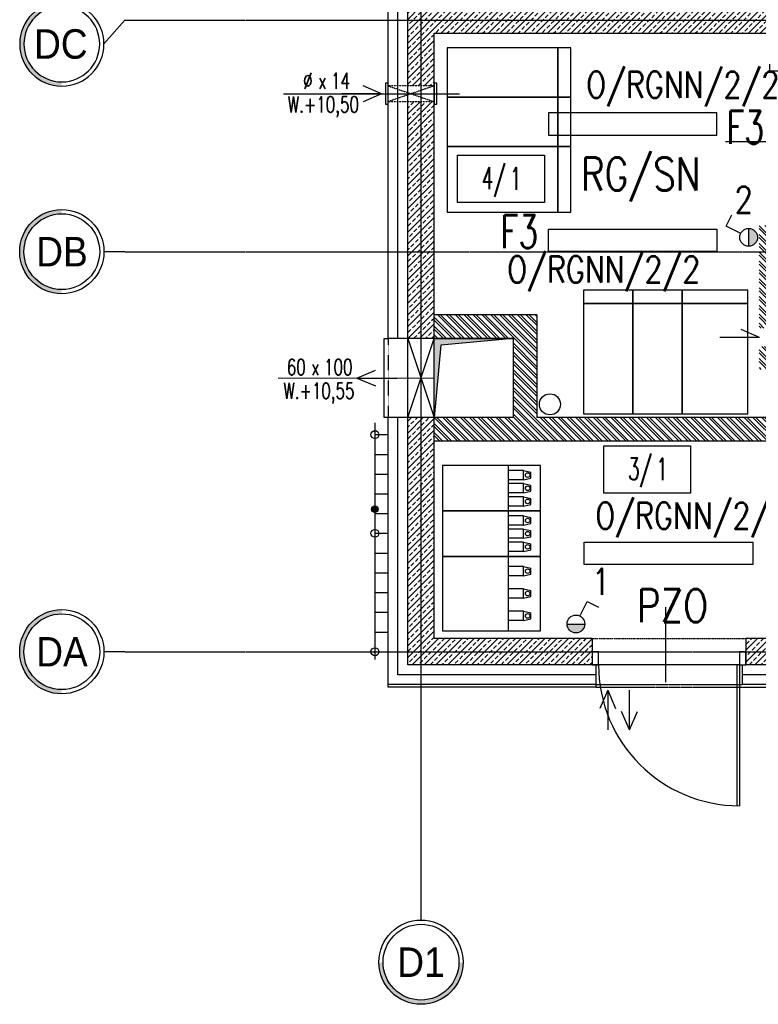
# Model space of a CAD drawing. Header units: inches. Extents: x 788 to 26783, y -4103 to 21.
# Tile 1 of 101: x 788 to 1349, y -4103 to -3355. Entities that reach past the tile are written whole.
import ezdxf
from ezdxf.enums import TextEntityAlignment as Align

# ---------------------------------------------------------------- set-up
doc = ezdxf.new("R2010")
doc.units = ezdxf.units.IN
doc.header["$MEASUREMENT"] = 0
for name, pattern in [('CENTER', [2, 1.25, -0.25, 0.25, -0.25]), ('DASHDOT', [1, 0.5, -0.25, 0, -0.25]), ('DASHED', [0.75, 0.5, -0.25]), ('DASHED2', [0.375, 0.25, -0.125])]:
    doc.linetypes.add(name, pattern=pattern)
for name, color, linetype in [('Drz---drzwi', 5, 'Continuous'), ('E-90', 6, 'Continuous'), ('E35', 6, 'Continuous'), ('E50', 3, 'Continuous'), ('Fas-metal-widok', 8, 'Continuous'), ('Ins-went', 141, 'Continuous'), ('Opis-pom', 6, 'Continuous'), ('Opis-wykonczen', 2, 'Continuous'), ('Opis_pom_ramka', 6, 'Continuous'), ('Os-osie glowne', 1, 'CENTER'), ('Os-osie-opis', 2, 'Continuous'), ('Sc-beton', 7, 'Continuous'), ('Sc-beton-hatch', 86, 'Continuous'), ('Sc-cegla pustak', 42, 'Continuous'), ('Sc-cegla pustak-hatch', 8, 'Continuous'), ('Sc-izolacja term-styropian', 151, 'STYROPIAN-KA'), ('Sc-nadproza kon', 5, 'DASHED2'), ('W-idok', 8, 'Continuous'), ('W-idok nad', 5, 'DASHED2'), ('W-otwor-strop', 1, 'Continuous'), ('W-przebicia-ściany', 223, 'Continuous')]:
    doc.layers.add(name, color=color, linetype=linetype)
doc.styles.add('dwg_opis duży', font='ARIAL.TTF', dxfattribs={"width": 0.9})
doc.styles.add('KA wymiar', font='romans.shx', dxfattribs={"width": 0.6})
doc.styles.add('ROMANS', font='romans', dxfattribs={"width": 0.85})
doc.linetypes.add('BATTING', pattern='A,0.0001,-0.1,[134,ltypeshp.shx,S=0.1,R=0,X=-0.1,Y=0],-0.2,[134,ltypeshp.shx,S=0.1,R=180,X=0.1,Y=0],-0.1', length=0.4001)
doc.linetypes.add('STYROPIAN-KA', pattern='A,0.0001,-0.1,[135,ltypeshp.shx,S=0.1,R=0,X=-0.1,Y=0],0,[135,ltypeshp.shx,S=0.1,R=180,X=0.1,Y=0],-0.1', length=0.2001)
pattern_1 = [(45, (-49840.571, 59645.477), (-4.49012806, 4.49012806), []), (45, (-49836.081, 59645.477), (-4.49012806, 4.49012806), [3.175, -1.5875])]

# ---------------------------------------------------------------- blocks, each defined once
blk = doc.blocks.new('_opis_osi_liczbowy')
blk.add_hatch(color=256).paths.add_polyline_path([(32, 32), (32, 28.8, -1), (32, -28.8), (32, -32, 1)])
for radius in [32, 28.8]:
    blk.add_circle((32, 0), radius)
at = {"style": 'dwg_opis duży', "width": 0.9}
blk.add_attdef('AXNAMEH', text='', height=22.4, rotation=90, dxfattribs=at).set_placement((32, 0), align=Align.MIDDLE_CENTER)
blk = doc.blocks.new('_opis_osi')
blk.add_hatch(color=256).paths.add_polyline_path([(32, -32), (28.8, -32, -1), (-28.8, -32), (-32, -32, 1)])
for radius in [32, 28.8]:
    blk.add_circle((0, -32), radius)
at = {"style": 'dwg_opis duży', "width": 0.9}
blk.add_attdef('AXNAMEV', text='', height=22.4, rotation=90, dxfattribs=at).set_placement((0, -32), align=Align.MIDDLE_CENTER)
blk = doc.blocks.new('_KFJHKGJKHUJ')
at = {"ltscale": 7}
for p, q in [((10, -7.5), (120, -7.5)), ((10, -9.5), (119.98, -9.5)), ((23.36, -61.5), (-33.64, -61.5))]:
    blk.add_line(p, q, dxfattribs=at)
for points in [[(0, 0), (0, -7.5), (10, -7.5), (10, 0)], [(0, -117.5), (0, -125), (10, -125), (10, -117.5)]]:
    blk.add_lwpolyline(points, close=True, dxfattribs=at)
blk.add_lwpolyline([(10, -5.5), (10, -117.5)], dxfattribs=at)
blk.add_arc((10, -7.5), 110, 270, 0)
blk = doc.blocks.new('_STRZAŁKA_WENT')
for q in [(-6.02, -14.01), (0, -30.24), (6.02, -14.01)]:
    blk.add_line((0, 0), q)
blk = doc.blocks.new('ozn_opis-schodów1-rzut')
at = {"style": 'ROMANS', "width": 0.7}
blk.add_text('x', height=12, dxfattribs=at).set_placement((-3.32, 3))
at = {"ltscale": 25, "style": 'ROMANS', "width": 0.7}
blk.add_attdef('Ilość', text='', height=12, dxfattribs=at).set_placement((-7.75, 3), align=Align.RIGHT)
blk.add_attdef('Wysokość', (6.22, 3), '', height=12, dxfattribs=at)
blk.add_attdef('Długość', text='', height=12, dxfattribs=at).set_placement((0.41, -15), align=Align.CENTER)
blk = doc.blocks.new('_khjxfkljhkfh')
at = {"ltscale": 7}
for p, q in [((-61, -23), (-61, 34)), ((-7, -10), (-7, -116.98)), ((-5, -10), (-5, -117))]:
    blk.add_line(p, q, dxfattribs=at)
for points in [[(0, 0), (-5, 0), (-5, -10), (0, -10)], [(-112, 0), (-117, 0), (-117, -10), (-112, -10)]]:
    blk.add_lwpolyline(points, close=True, dxfattribs=at)
blk.add_lwpolyline([(-5, -10), (-117, -10)], dxfattribs=at)
blk.add_arc((-5, -10), 107, 180, 270)
blk = doc.blocks.new('_opis_pom_metka')
at = {"layer": 'Opis_pom_ramka'}
blk.add_lwpolyline([(-33.13, 0), (32.87, 0), (32.87, -36), (-33.13, -36)], close=True, dxfattribs=at)
at = {"style": 'KA wymiar', "width": 0.6}
blk.add_attdef('KO/', text='', height=16.8, dxfattribs=at).set_placement((3.45, -25.87), align=Align.RIGHT)
blk.add_attdef('NR', (3.8, -26.16), '', height=16.8, dxfattribs=at)
blk = doc.blocks.new('_vxkdjhgkljhkgjhk')
for q in [(14.01, 6.02), (30.24, 0)]:
    blk.add_line((0, 0), q)
blk = doc.blocks.new('_SFHGFHDFHGJHK')
for p, q in [((-10, 9), (-10, -171)), ((-10, 0), (0, 0)), ((-10, -15), (0, -15)), ((-10, -30), (0, -30)), ((-10, -45), (0, -45)), ((-10, -60), (0, -60)), ((-10, -75), (0, -75)), ((-10, -90), (0, -90)), ((-10, -105), (0, -105)), ((-10, -120), (0, -120)), ((-10, -135), (0, -135)), ((-10, -150), (0, -150)), ((-10, -165), (0, -165))]:
    blk.add_line(p, q)
for centre in [(-10, 0), (-10, -75), (-10, -165)]:
    blk.add_circle(centre, 3)

msp = doc.modelspace()

# ---------------------------------------------------------------- hatches: boundary and pattern name
at = {"layer": 'E35'}
for points in [[(1342.02, -3526.87, 0.414214), (1348.77, -3520.12, 0.414214), (1342.02, -3513.37)], [(1203.98, -3813.95, 1), (1217.48, -3813.95)]]:
    msp.add_hatch(color=256, dxfattribs=at).paths.add_polyline_path(points)
at = {"layer": 'Opis-wykonczen'}
h = msp.add_hatch(color=256, dxfattribs=at)
edge = h.paths.add_edge_path()
edge.add_arc((1057.98, -3726.65), 2.5, 0, 360)
at = {"layer": 'Sc-beton-hatch'}
h = msp.add_hatch(dxfattribs=at)
h.set_pattern_fill('ANSI33', color=256, style=0)
h.set_pattern_definition(pattern_1)
h.paths.add_polyline_path([(1437.98, -3335.03), (1427.98, -3335.03), (1427.98, -3355.03), (1437.98, -3355.03)])
h.paths.add_polyline_path([(1437.98, -3355.03), (1427.98, -3355.03), (1427.98, -3365.03), (1437.98, -3365.03)])
h.paths.add_polyline_path([(1427.98, -3355.03), (1092.98, -3355.03), (1092.98, -3405.03), (1102.98, -3405.03), (1102.98, -3403.03), (1102.98, -3365.03), (1427.98, -3365.03)])
h.paths.add_polyline_path([(1427.98, -3335.03), (1417.98, -3335.03), (1417.98, -3345.03), (1102.98, -3345.03), (1092.98, -3345.03), (1092.98, -3355.03), (1427.98, -3355.03)])
h.paths.add_polyline_path([(1092.98, -3345.03), (1082.98, -3345.03), (1082.98, -3355.03), (1092.98, -3355.03)])
h.paths.add_polyline_path([(1092.98, -3355.03), (1082.98, -3355.03), (1082.98, -3405.03), (1092.98, -3405.03)])
h = msp.add_hatch(dxfattribs=at)
h.set_pattern_fill('ANSI33', color=256, style=0)
h.set_pattern_definition(pattern_1)
h.paths.add_polyline_path([(1092.98, -3531.03), (1102.98, -3531.03), (1102.98, -3417.03), (1092.98, -3417.03)])
h.paths.add_polyline_path([(1092.98, -3417.03), (1082.98, -3417.03), (1082.98, -3531.03), (1092.98, -3531.03)])
h.paths.add_polyline_path([(1092.98, -3531.03), (1082.98, -3531.03), (1082.98, -3592.85), (1092.98, -3595.66)])
h.paths.add_polyline_path([(1092.98, -3595.66), (1097.86, -3597.03), (1102.98, -3597.03), (1102.98, -3531.03), (1092.98, -3531.03)])
h.paths.add_polyline_path([(1092.98, -3597.03), (1092.98, -3595.66), (1082.98, -3592.85), (1082.98, -3597.03)])
h.paths.add_polyline_path([(1084.52, -3543.29), (1101.44, -3543.29), (1101.44, -3560.54), (1084.52, -3560.54)], flags=9)
h = msp.add_hatch(dxfattribs=at)
h.set_pattern_fill('ANSI33', color=256, style=0)
h.set_pattern_definition(pattern_1)
h.paths.add_polyline_path([(1092.98, -3657.03), (1082.98, -3657.03), (1082.98, -3835.03), (1092.98, -3835.03)])
h.paths.add_polyline_path([(1092.98, -3835.03), (1222.98, -3835.03), (1222.98, -3825.03), (1102.98, -3825.03), (1102.98, -3657.03), (1092.98, -3657.03)])
h.paths.add_polyline_path([(1082.98, -3845.03), (1092.98, -3845.03), (1092.98, -3835.03), (1082.98, -3835.03)])
h.paths.add_polyline_path([(1092.98, -3835.03), (1092.98, -3845.03), (1222.98, -3845.03), (1222.98, -3835.03)])
h = msp.add_hatch(dxfattribs=at)
h.set_pattern_fill('ANSI33', color=256, style=0)
h.set_pattern_definition(pattern_1)
h.paths.add_polyline_path([(1427.98, -3845.03), (1427.98, -3835.03), (1339.98, -3835.03), (1339.98, -3845.03)])
h.paths.add_polyline_path([(1427.98, -3835.03), (1427.98, -3825.03), (1339.98, -3825.03), (1339.98, -3835.03)])
h.paths.add_polyline_path([(1492.98, -3835.03), (1492.98, -3825.03), (1492.98, -3705.03), (1472.98, -3705.03), (1472.98, -3825.03), (1427.98, -3825.03), (1427.98, -3835.03)])
h.paths.add_polyline_path([(1492.98, -3845.03), (1492.98, -3835.03), (1427.98, -3835.03), (1427.98, -3845.03)])
h.paths.add_polyline_path([(1474.52, -3791.37), (1491.44, -3791.37), (1491.44, -3808.62), (1474.52, -3808.62)], flags=24)
at = {"layer": 'Sc-cegla pustak-hatch'}
h = msp.add_hatch(dxfattribs=at)
h.set_pattern_fill('ANSI32', color=256, scale=0.5, angle=90, style=0)
h.set_pattern_definition([(135, (-49840.5713, 59645.477), (-3.36759605, -3.36759605), []), (135, (-49840.5713, 59647.722), (-3.36759605, -3.36759605), [])])
h.paths.add_polyline_path([(1102.98, -3579.03), (1102.98, -3597.03), (1162.98, -3597.03), (1162.98, -3657.03), (1102.98, -3657.03), (1102.98, -3675.03), (1359.46, -3675.03), (1375.86, -3657.03), (1180.98, -3657.03), (1180.98, -3579.03)])
h.paths.add_polyline_path([(1359.46, -3675.03), (1377.98, -3675.03), (1377.98, -3657.03), (1375.86, -3657.03)], flags=17)
h.paths.add_polyline_path([(1427.98, -3675.03), (1427.98, -3657.03), (1412.98, -3657.03), (1412.98, -3609.03), (1367.98, -3609.03), (1367.98, -3603.03), (1349.98, -3603.03), (1349.98, -3619.73), (1364.74, -3627.03), (1394.98, -3627.03), (1394.98, -3657.03), (1392.98, -3657.03), (1392.98, -3675.03)])
h.paths.add_polyline_path([(1427.98, -3657.03), (1427.98, -3675.03), (1472.98, -3675.03), (1472.98, -3657.03)])
h.paths.add_polyline_path([(1349.98, -3589.03), (1367.98, -3589.03), (1367.98, -3584.03), (1381.9, -3584.03), (1349.98, -3557.57)])
h.paths.add_polyline_path([(1427.98, -3584.03), (1427.98, -3566.03), (1367.98, -3566.03), (1367.98, -3539.03), (1372.98, -3539.03), (1372.98, -3531.03), (1349.98, -3531.03), (1349.98, -3557.57), (1381.9, -3584.03)])
h.paths.add_polyline_path([(1427.98, -3566.03), (1427.98, -3584.03), (1472.98, -3584.03), (1472.98, -3566.03)])
h.paths.add_polyline_path([(1372.98, -3531.03), (1372.98, -3521.03), (1367.98, -3521.03), (1367.98, -3511.03), (1357.98, -3511.03), (1349.98, -3511.03), (1349.98, -3531.03)])
h.paths.add_polyline_path([(1472.98, -3531.03), (1472.98, -3521.03), (1437.98, -3521.03), (1437.98, -3531.03)])
h.paths.add_polyline_path([(1437.98, -3531.03), (1437.98, -3539.03), (1472.98, -3539.03), (1472.98, -3531.03)])
h.paths.add_polyline_path([(1183.27, -3674), (1183.27, -3658.06), (1200.52, -3658.06), (1200.52, -3674)], flags=24)
h.paths.add_polyline_path([(1164.01, -3616.15), (1179.94, -3616.15), (1179.94, -3633.4), (1164.01, -3633.4)], flags=24)
h.paths.add_polyline_path([(1364.02, -3616.15), (1380.94, -3616.15), (1380.94, -3633.4), (1364.02, -3633.4)], flags=24)
h.paths.add_polyline_path([(1351.01, -3543.29), (1366.94, -3543.29), (1366.94, -3560.54), (1351.01, -3560.54)], flags=24)
h.paths.add_polyline_path([(1408.58, -3569.49), (1408.58, -3552.57), (1425.83, -3552.57), (1425.83, -3569.49)], flags=24)
h.paths.add_polyline_path([(1408.58, -3586.47), (1408.58, -3570.54), (1425.83, -3570.54), (1425.83, -3586.47)], flags=9)
at = {"layer": 'W-otwor-strop'}
msp.add_hatch(color=256, dxfattribs=at).paths.add_polyline_path([(1102.98, -3657.03), (1102.98, -3597.03), (1162.98, -3597.03), (1107.98, -3602.03)])

# ---------------------------------------------------------------- linework, layer by layer
at = {"layer": 'E35'}
for p, q in [((1324.94, -3511.57), (1329.22, -3503.03)), ((1335.98, -3517.09), (1324.94, -3511.57)), ((1342.02, -3513.37), (1342.02, -3526.87)), ((1213.75, -3807.92), (1219.28, -3796.88)), ((1219.28, -3796.88), (1227.81, -3801.16)), ((1203.98, -3813.95), (1217.48, -3813.95))]:
    msp.add_line(p, q, dxfattribs=at)
at = {"layer": 'E35', "color": 7}
for p, q in [((1159.15, -3693.55), (1159.15, -3728.05)), ((1170.83, -3697.3), (1159.15, -3697.3)), ((1170.83, -3704.3), (1170.83, -3697.3)), ((1170.83, -3697.3), (1176.58, -3698.49)), ((1170.83, -3704.3), (1176.58, -3703.1)), ((1176.58, -3703.1), (1176.58, -3698.49)), ((1170.83, -3704.3), (1159.15, -3704.3)), ((1170.83, -3707.3), (1159.15, -3707.3)), ((1170.83, -3714.3), (1170.83, -3707.3)), ((1170.83, -3707.3), (1176.58, -3708.49)), ((1176.58, -3713.1), (1176.58, -3708.49)), ((1170.83, -3714.3), (1159.15, -3714.3)), ((1170.83, -3717.3), (1159.15, -3717.3)), ((1170.83, -3714.3), (1176.58, -3713.1)), ((1170.83, -3724.3), (1170.83, -3717.3)), ((1170.83, -3717.3), (1176.58, -3718.49)), ((1170.83, -3724.3), (1159.15, -3724.3)), ((1170.83, -3724.3), (1176.58, -3723.1)), ((1176.58, -3723.1), (1176.58, -3718.49)), ((1159.15, -3728.05), (1159.15, -3762.55)), ((1170.83, -3731.8), (1159.15, -3731.8)), ((1170.83, -3738.8), (1170.83, -3731.8)), ((1170.83, -3731.8), (1176.58, -3732.99)), ((1176.58, -3737.6), (1176.58, -3732.99)), ((1170.83, -3738.8), (1159.15, -3738.8)), ((1170.83, -3738.8), (1176.58, -3737.6)), ((1170.83, -3741.8), (1159.15, -3741.8)), ((1170.83, -3748.8), (1170.83, -3741.8)), ((1170.83, -3741.8), (1176.58, -3742.99)), ((1170.83, -3748.8), (1176.58, -3747.6)), ((1176.58, -3747.6), (1176.58, -3742.99)), ((1170.83, -3748.8), (1159.15, -3748.8)), ((1170.83, -3751.8), (1159.15, -3751.8)), ((1170.83, -3758.8), (1170.83, -3751.8)), ((1170.83, -3751.8), (1176.58, -3752.99)), ((1176.58, -3757.6), (1176.58, -3752.99)), ((1170.83, -3758.8), (1159.15, -3758.8)), ((1159.15, -3762.55), (1159.15, -3819.05)), ((1170.83, -3758.8), (1176.58, -3757.6)), ((1170.83, -3770.3), (1159.15, -3770.3)), ((1170.83, -3777.3), (1170.83, -3770.3)), ((1170.83, -3770.3), (1176.58, -3771.49)), ((1170.83, -3777.3), (1159.15, -3777.3)), ((1170.83, -3777.3), (1176.58, -3776.1)), ((1176.58, -3776.1), (1176.58, -3771.49)), ((1170.83, -3787.3), (1159.15, -3787.3)), ((1170.83, -3794.3), (1170.83, -3787.3)), ((1170.83, -3787.3), (1176.58, -3788.49)), ((1170.83, -3794.3), (1176.58, -3793.1)), ((1176.58, -3793.1), (1176.58, -3788.49)), ((1170.83, -3794.3), (1159.15, -3794.3)), ((1170.83, -3804.3), (1159.15, -3804.3)), ((1170.83, -3811.3), (1170.83, -3804.3)), ((1170.83, -3804.3), (1176.58, -3805.49)), ((1176.58, -3810.1), (1176.58, -3805.49)), ((1170.83, -3811.3), (1159.15, -3811.3)), ((1170.83, -3811.3), (1176.58, -3810.1))]:
    msp.add_line(p, q, dxfattribs=at)
for points in [[(1196.98, -3413.59), (1196.98, -3376.09), (1112.98, -3376.09), (1112.98, -3413.59)], [(1206.98, -3413.59), (1206.98, -3376.09), (1196.98, -3376.09), (1196.98, -3413.59)], [(1196.98, -3451.09), (1196.98, -3413.59), (1112.98, -3413.59), (1112.98, -3451.09)], [(1206.98, -3451.09), (1206.98, -3413.59), (1196.98, -3413.59), (1196.98, -3451.09)], [(1196.98, -3501.09), (1196.98, -3451.09), (1112.98, -3451.09), (1112.98, -3501.09)], [(1206.98, -3501.09), (1206.98, -3451.09), (1196.98, -3451.09), (1196.98, -3501.09)], [(1254, -3560.33), (1216.5, -3560.33), (1216.5, -3570.33), (1254, -3570.33)], [(1291.5, -3560.33), (1254, -3560.33), (1254, -3570.33), (1291.5, -3570.33)], [(1341.5, -3560.33), (1291.5, -3560.33), (1291.5, -3570.33), (1341.5, -3570.33)], [(1254, -3570.33), (1216.5, -3570.33), (1216.5, -3654.33), (1254, -3654.33)], [(1291.5, -3570.33), (1254, -3570.33), (1254, -3654.33), (1291.5, -3654.33)], [(1341.5, -3570.33), (1291.5, -3570.33), (1291.5, -3654.33), (1341.5, -3654.33)], [(1109.28, -3693.55), (1109.28, -3728.05), (1183.78, -3728.05), (1183.78, -3693.55)], [(1109.28, -3728.05), (1109.28, -3762.55), (1183.78, -3762.55), (1183.78, -3728.05)], [(1109.28, -3762.55), (1109.28, -3819.05), (1183.78, -3819.05), (1183.78, -3762.55)]]:
    msp.add_lwpolyline(points, close=True, dxfattribs=at)
at = {"layer": 'E35'}
for points in [[(1317.81, -3425.44), (1189.81, -3425.44), (1189.81, -3442.44), (1317.81, -3442.44)], [(1317.81, -3530.93), (1189.81, -3530.93), (1189.81, -3513.93), (1317.81, -3513.93)], [(1345.09, -3768.71), (1217.09, -3768.71), (1217.09, -3751.71), (1345.09, -3751.71)]]:
    msp.add_lwpolyline(points, close=True, dxfattribs=at)
for centre in [(1342.02, -3520.12), (1210.73, -3813.95)]:
    msp.add_circle(centre, 6.75, dxfattribs=at)
at = {"layer": 'E35', "color": 7}
for centre in [(1174.05, -3700.8), (1174.05, -3710.8), (1174.05, -3720.8), (1174.05, -3735.3), (1174.05, -3745.3), (1174.05, -3755.3), (1174.05, -3773.8), (1174.05, -3790.8), (1174.05, -3807.8)]:
    msp.add_circle(centre, 1.75, dxfattribs=at)
at = {"layer": 'Fas-metal-widok', "ltscale": 0.5}
msp.add_lwpolyline([(1225.98, -3860.03), (1225.98, -3862.03), (1067.98, -3862.03), (1067.98, -3860.03)], dxfattribs=at)
at = {"layer": 'Fas-metal-widok', "linetype": 'DASHED', "ltscale": 0.5}
msp.add_lwpolyline([(1225.98, -3862.03), (2109.98, -3862.03)], dxfattribs=at)
at = {"layer": 'Ins-went'}
for points in [[(1067.98, -3406.03), (1067.98, -3403.03), (1065.98, -3403.03), (1065.98, -3419.03), (1067.98, -3419.03)], [(1104.98, -3406.03), (1104.98, -3403.03), (1102.98, -3403.03), (1102.98, -3419.03), (1104.98, -3419.03)]]:
    msp.add_lwpolyline(points, close=True, dxfattribs=at)
at = {"layer": 'Opis-wykonczen'}
msp.add_circle((1057.98, -3726.65), 2.5, dxfattribs=at)
at = {"layer": 'Os-osie glowne'}
for points in [[(1092.98, -2460.03), (1092.98, -4022.92)], [(867.98, -3355.03), (3562.53, -3355.03)], [(867.98, -3531.03), (3562.53, -3531.03)], [(867.98, -3835.03), (3562.53, -3835.03)]]:
    msp.add_lwpolyline(points, dxfattribs=at)
at = {"layer": 'Os-osie-opis'}
for points in [[(851.98, -3373.19), (867.98, -3355.03)], [(867.98, -3531.03), (851.98, -3531.03)], [(867.98, -3835.03), (851.98, -3835.03)], [(1092.98, -4022.92), (1092.98, -4038.92)]]:
    msp.add_lwpolyline(points, dxfattribs=at)
at = {"layer": 'Sc-beton'}
for p, q in [((1082.98, -3845.03), (1082.98, -3345.03)), ((1102.98, -3825.03), (1102.98, -3365.03)), ((1222.98, -3845.03), (1082.98, -3845.03)), ((1706.98, -3845.03), (1339.98, -3845.03))]:
    msp.add_line(p, q, dxfattribs=at)
for points in [[(1102.98, -3365.03), (1437.98, -3365.03)], [(1222.98, -3825.03), (1102.98, -3825.03)], [(1222.98, -3825.03), (1222.98, -3845.03)], [(1472.98, -3825.03), (1339.98, -3825.03)], [(1339.98, -3825.03), (1339.98, -3845.03)]]:
    msp.add_lwpolyline(points, dxfattribs=at)
at = {"layer": 'Sc-cegla pustak'}
for p, q in [((1180.98, -3579.03), (1180.98, -3657.03)), ((1162.98, -3597.03), (1162.98, -3657.03))]:
    msp.add_line(p, q, dxfattribs=at)
for points in [[(1180.98, -3579.03), (1102.98, -3579.03)], [(1162.98, -3597.03), (1102.98, -3597.03)], [(1162.98, -3657.03), (1102.98, -3657.03)], [(1394.98, -3657.03), (1180.98, -3657.03)], [(1472.98, -3675.03), (1102.98, -3675.03)]]:
    msp.add_lwpolyline(points, dxfattribs=at)
at = {"layer": 'Sc-izolacja term-styropian', "linetype": 'ByBlock'}
for p, q in [((1067.98, -3597.03), (1067.98, -3342.03)), ((1067.98, -3860.03), (1067.98, -3657.03)), ((1225.98, -3860.03), (1067.98, -3860.03)), ((1492.98, -3860.03), (1336.98, -3860.03))]:
    msp.add_line(p, q, dxfattribs=at)
at = {"layer": 'Sc-izolacja term-styropian', "linetype": 'BATTING', "ltscale": 0.35}
for p, q in [((1075.48, -3597.03), (1075.48, -3342.03)), ((1075.48, -3852.53), (1075.48, -3657.03)), ((1225.98, -3852.53), (1075.48, -3852.53)), ((1492.98, -3852.53), (1336.98, -3852.53))]:
    msp.add_line(p, q, dxfattribs=at)
at = {"layer": 'Sc-izolacja term-styropian', "linetype": 'ByBlock'}
for points in [[(1082.98, -3597.03), (1067.98, -3597.03)], [(1082.98, -3657), (1067.98, -3657)], [(1225.98, -3845.03), (1225.98, -3860.03)], [(1336.98, -3845.03), (1336.98, -3860.03)]]:
    msp.add_lwpolyline(points, dxfattribs=at)
at = {"layer": 'Sc-nadproza kon', "linetype": 'DASHDOT', "ltscale": 0.5}
msp.add_lwpolyline([(1222.98, -3825.03), (1339.98, -3825.03)], dxfattribs=at)
at = {"layer": 'W-idok'}
msp.add_lwpolyline([(1067.98, -3657.03), (1064.98, -3657.03), (1064.98, -3597.03), (1067.98, -3597.03)], dxfattribs=at)
at = {"layer": 'W-idok', "linetype": 'DASHED', "ltscale": 0.3}
msp.add_lwpolyline([(1067.98, -3597.03), (1067.98, -3657)], dxfattribs=at)
at = {"layer": 'W-idok nad', "linetype": 'DASHDOT', "ltscale": 0.2}
msp.add_lwpolyline([(1062.98, -3411.03), (1107.98, -3411.03)], dxfattribs=at)
at = {"layer": 'W-idok nad', "ltscale": 0.5}
for points in [[(1102.98, -3405.03), (1067.98, -3405.03)], [(1067.98, -3405.03), (1102.98, -3417.03)], [(1102.98, -3405.03), (1067.98, -3417.03)], [(1102.98, -3417.03), (1067.98, -3417.03)]]:
    msp.add_lwpolyline(points, dxfattribs=at)
at = {"layer": 'W-idok nad'}
msp.add_lwpolyline([(1225.98, -3860.03), (1336.98, -3860.03)], dxfattribs=at)
at = {"layer": 'W-otwor-strop'}
for points in [[(1102.98, -3597.03), (1162.98, -3597.03), (1162.98, -3657.03), (1102.98, -3657.03)], [(1102.98, -3657.03), (1102.98, -3597.03), (1162.98, -3597.03), (1107.98, -3602.03)]]:
    msp.add_lwpolyline(points, close=True, dxfattribs=at)
msp.add_circle((1190.98, -3647.03), 8, dxfattribs=at)
at = {"layer": 'W-przebicia-ściany'}
for p, q in [((1102.98, -3597.03), (1082.98, -3597.03)), ((1102.98, -3657.03), (1082.98, -3657.03))]:
    msp.add_line(p, q, dxfattribs=at)
for points in [[(988.4, -3411.03), (988.4, -3411.03), (988.4, -3411.03), (1122.34, -3411.03)], [(1082.98, -3597.03), (1102.98, -3657.03)], [(1082.98, -3657), (1102.98, -3597.03)], [(984.5, -3626.9), (1102.98, -3627.03)]]:
    msp.add_lwpolyline(points, dxfattribs=at)

# ---------------------------------------------------------------- block references
at = {"layer": 'Drz---drzwi'}
for name, p in [('_KFJHKGJKHUJ', (1357.98, -3386.03)), ('_khjxfkljhkfh', (1339.98, -3835.03))]:
    msp.add_blockref(name, p, dxfattribs=at)
at = {"layer": 'Fas-metal-widok'}
msp.add_blockref('_SFHGFHDFHGJHK', (1067.98, -3670.03), dxfattribs=at)
at = {"layer": 'Ins-went', "xscale": -1}
for p, rotation in [((1062.98, -3411.03), 270), ((1044.32, -3627.03), 90)]:
    msp.add_blockref('_STRZAŁKA_WENT', p, dxfattribs=dict(at, rotation=rotation))
for name, p in [('_vxkdjhgkljhkgjhk', (1350.34, -3596.21)), ('_STRZAŁKA_WENT', (1234.93, -3864.1))]:
    msp.add_blockref(name, p, dxfattribs=at)
at = {"layer": 'Ins-went', "rotation": 180}
msp.add_blockref('_STRZAŁKA_WENT', (1251.51, -3894.34), dxfattribs=at)
at = {"layer": 'Opis-pom'}
ref = msp.add_blockref('_opis_pom_metka', (1153.89, -3457.77), dxfattribs=at)
ref.add_attrib('KO/', '4/', dxfattribs={"layer": '0', "height": 16.8, "style": 'KA wymiar', "width": 0.6}).set_placement((1157.41, -3483.64), align=Align.RIGHT)
ref.add_attrib('NR', '1', (1160.65, -3483.94), dxfattribs={"layer": '0', "height": 16.8, "style": 'KA wymiar', "width": 0.6})
ref = msp.add_blockref('_opis_pom_metka', (1265.05, -3678.49), dxfattribs=at)
ref.add_attrib('KO/', '3/', dxfattribs={"layer": '0', "height": 16.8, "style": 'KA wymiar', "width": 0.6}).set_placement((1268.57, -3704.36), align=Align.RIGHT)
ref.add_attrib('NR', '1', (1271.81, -3704.66), dxfattribs={"layer": '0', "height": 16.8, "style": 'KA wymiar', "width": 0.6})
at = {"layer": 'Os-osie-opis'}
ref = msp.add_blockref('_opis_osi', (851.98, -3373.19), dxfattribs=dict(at, xscale=-1, rotation=270))
ref.add_attrib('AXNAMEV', 'DC', dxfattribs={"layer": '0', "height": 22.4, "style": 'dwg_opis duży', "width": 0.9}).set_placement((819.26, -3373.19), align=Align.MIDDLE_CENTER)
ref = msp.add_blockref('_opis_osi', (851.98, -3531.03), dxfattribs=dict(at, rotation=270))
ref.add_attrib('AXNAMEV', 'DB', dxfattribs={"layer": '0', "height": 22.4, "style": 'dwg_opis duży', "width": 0.9}).set_placement((820.14, -3531.03), align=Align.MIDDLE_CENTER)
ref = msp.add_blockref('_opis_osi', (851.98, -3835.03), dxfattribs=dict(at, rotation=270))
ref.add_attrib('AXNAMEV', 'DA', dxfattribs={"layer": '0', "height": 22.4, "style": 'dwg_opis duży', "width": 0.9}).set_placement((820.14, -3835.03), align=Align.MIDDLE_CENTER)
ref = msp.add_blockref('_opis_osi_liczbowy', (1092.98, -4038.92), dxfattribs=dict(at, rotation=270))
ref.add_attrib('AXNAMEH', 'D1', dxfattribs={"layer": '0', "height": 22.4, "style": 'dwg_opis duży', "width": 0.9}).set_placement((1092.98, -4070.91), align=Align.MIDDLE_CENTER)
at = {"layer": 'W-przebicia-ściany'}
msp.add_blockref('ozn_opis-schodów1-rzut', (1018.4, -3410.16), dxfattribs=at).add_auto_attribs({'Ilość': '%%C', 'Wysokość': '14', 'Długość': 'W.+10,50'})
ref = msp.add_blockref('ozn_opis-schodów1-rzut', (1013.13, -3627.75), dxfattribs=at)
ref.add_attrib('Ilość', '60', dxfattribs={"layer": '0', "ltscale": 25, "height": 12, "style": 'ROMANS', "width": 0.7}).set_placement((1005.38, -3624.75), align=Align.RIGHT)
ref.add_attrib('Wysokość', '100', (1019.35, -3624.75), dxfattribs={"layer": '0', "ltscale": 25, "height": 12, "style": 'ROMANS', "width": 0.7})
ref.add_attrib('Długość', 'W.+10,55', dxfattribs={"layer": '0', "ltscale": 25, "height": 12, "style": 'ROMANS', "width": 0.7}).set_placement((1015.43, -3642.75), align=Align.CENTER)

# ---------------------------------------------------------------- texts
at = {"layer": 'E-90', "style": 'ROMANS', "width": 0.8}
for s, p in [('O/RGNN/2/2', (1291.98, -3405.53)), ('2', (1338.27, -3491.45)), ('O/RGNN/2/2', (1231.9, -3545.96)), ('O/RGNN/2/1', (1298.87, -3733.09)), ('1', (1229.76, -3781.71))]:
    msp.add_text(s, height=20, rotation=0, dxfattribs=at).set_placement(p, align=Align.MIDDLE)
at = {"layer": 'E35', "style": 'ROMANS', "width": 0.7}
for p in [(1339.49, -3436.5), (1167.8, -3515.76)]:
    msp.add_text('F3', height=25, dxfattribs=at).set_placement(p, align=Align.MIDDLE)
at = {"layer": 'E50', "style": 'ROMANS', "width": 0.8}
for s, p in [('RG/SN', (1214.6, -3484.49)), ('PZO', (1257.17, -3812.49))]:
    msp.add_text(s, height=25, dxfattribs=at).set_placement(p)

doc.saveas('drawing.dxf')
